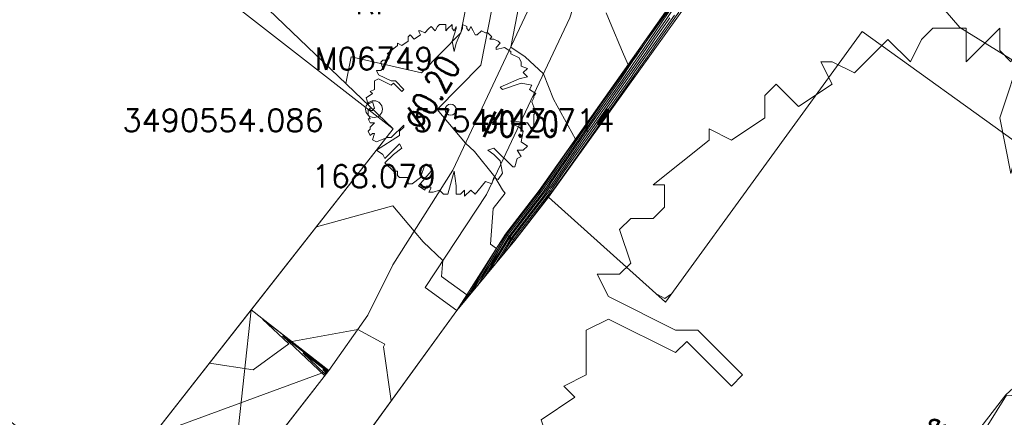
# Model space of a CAD drawing. Header units: metres. Extents: x 3490449 to 3490968, y 5754217 to 5754743.
# Tile 64 of 212: x 3490548 to 3490565, y 5754438 to 5754445. Entities that reach past the tile are written whole.
import ezdxf
from ezdxf.enums import TextEntityAlignment as Align

# ---------------------------------------------------------------- set-up
doc = ezdxf.new("R2010")
doc.units = ezdxf.units.M
doc.header["$LTSCALE"] = 0.25
doc.linetypes.add('Kartierung-07$0$AUSGEZOGEN', pattern=[0])
for name, color, linetype, lineweight, true_color in [('Kartierung-07$0$$BRUCH', 7, 'Continuous', 18, 0x82563a), ('Kartierung-07$0$$HOEHEN_Haupt', 7, 'Continuous', 18, 0x82563a), ('Kartierung-07$0$$HOEHEN_Mittel', 7, 'Continuous', 18, 0x82563a), ('Kartierung-07$0$$P_INF_FL', 7, 'Kartierung-07$0$AUSGEZOGEN', 18, 0x82563a), ('Kartierung-07$0$$P_INF_H', 7, 'Kartierung-07$0$AUSGEZOGEN', 18, 0x82563a), ('Kartierung-07$0$$P_INF_NR', 7, 'Kartierung-07$0$AUSGEZOGEN', 18, 0x82563a), ('Kartierung-07$0$$P_INF_X', 7, 'Kartierung-07$0$AUSGEZOGEN', 18, 0x82563a), ('Kartierung-07$0$$PKT_RF', 7, 'Continuous', 18, 0x82563a), ('Kartierung-07$0$B_Bau', 7, 'Continuous', 18, 0x82563a), ('Kartierung-07$0$B_Baum', 7, 'Continuous', 18, 0x82563a), ('Kartierung-07$0$B_Befestigt', 7, 'Continuous', 18, 0x82563a), ('Kartierung-07$0$B_Haus', 7, 'Kartierung-07$0$AUSGEZOGEN', 18, 0x82563a), ('Kartierung-07$0$B_Mauer', 7, 'Kartierung-07$0$AUSGEZOGEN', 18, 0x82563a), ('Kartierung-07$0$B_Schrift_Baum', 7, 'Continuous', 18, 0x82563a), ('Kartierung-07$0$B_Schrift_Baum_60Grad', 7, 'Continuous', 18, 0x82563a), ('Kartierung-07$0$B_Zaun', 7, 'Kartierung-07$0$AUSGEZOGEN', 18, 0x82563a), ('Kartierung-07$0$Hilfe_DGM', 7, 'Continuous', 18, 0x82563a), ('Kartierung-07$0$SYM_RF', 7, 'Kartierung-07$0$AUSGEZOGEN', 18, 0x82563a)]:
    doc.layers.add(name, color=color, linetype=linetype, lineweight=lineweight, true_color=true_color)
doc.styles.add('Kartierung-07$0$STANDARD', font='romans.shx', dxfattribs={"width": 0.8})

# ---------------------------------------------------------------- blocks, each defined once
blk = doc.blocks.new('Kartierung-07$0$PKT_RF')
at = {"layer": 'Kartierung-07$0$SYM_RF'}
blk.add_circle((0, 0), 0.15, dxfattribs=at)
at = {"layer": 'Kartierung-07$0$$P_INF_FL', "style": 'Kartierung-07$0$STANDARD'}
blk.add_attdef('CODE', text='', height=0.8, dxfattribs=at).set_placement((0, 1.7), align=Align.CENTER)
at = {"layer": 'Kartierung-07$0$$P_INF_H', "style": 'Kartierung-07$0$STANDARD'}
blk.add_attdef('H', text='', height=0.8, dxfattribs=at).set_placement((0, -1.4), align=Align.CENTER)
at = {"layer": 'Kartierung-07$0$$P_INF_NR', "style": 'Kartierung-07$0$STANDARD'}
blk.add_attdef('NR', text='', height=0.8, dxfattribs=at).set_placement((0, 0.7), align=Align.CENTER)
at = {"layer": 'Kartierung-07$0$$P_INF_X', "style": 'Kartierung-07$0$STANDARD'}
blk.add_attdef('X', text='', height=0.8, dxfattribs=at).set_placement((-0.9, -0.4), align=Align.RIGHT)
blk.add_attdef('Y', (0.7, -0.4), '', height=0.8, dxfattribs=at)
blk = doc.blocks.new('Kartierung-07$0$B_Baum')
at = {"layer": 'Kartierung-07$0$B_Baum'}
blk.add_lwpolyline([(-0.4417, -0.1918), (-0.4667, -0.1793), (-0.4542, -0.1418), (-0.4667, -0.1418), (-0.4792, -0.1543), (-0.4917, -0.1293), (-0.4792, -0.1168), (-0.4792, -0.1043), (-0.4542, -0.0793), (-0.4792, -0.0793), (-0.4917, -0.0543), (-0.4792, -0.0543), (-0.4917, -0.0293), (-0.4917, -0.0043), (-0.4792, 0.0082), (-0.4792, -0.0043), (-0.4667, -0.0043), (-0.4542, 0.0082), (-0.4667, 0.0457), (-0.4917, 0.0332), (-0.5042, 0.0707), (-0.4667, 0.0957), (-0.4792, 0.1082), (-0.4542, 0.1207), (-0.4542, 0.1457), (-0.4542, 0.1707), (-0.4292, 0.1832), (-0.3542, 0.1457), (-0.3417, 0.1582), (-0.2917, 0.1082), (-0.2792, 0.1207), (-0.3292, 0.1707), (-0.3542, 0.1707), (-0.4292, 0.2082), (-0.4417, 0.2332), (-0.4167, 0.2332), (-0.4042, 0.2457), (-0.4167, 0.2832), (-0.4042, 0.2957), (-0.3792, 0.2957), (-0.3667, 0.3082), (-0.3667, 0.3332), (-0.3792, 0.3332), (-0.3167, 0.3832), (-0.3167, 0.3957), (-0.2917, 0.3832), (-0.2542, 0.4082), (-0.2542, 0.4332), (-0.2417, 0.4457), (-0.2167, 0.4207), (-0.1792, 0.4457), (-0.1917, 0.4707), (-0.1792, 0.4707), (-0.1542, 0.4582), (-0.1292, 0.4832), (-0.1167, 0.4957), (-0.0917, 0.4707), (-0.0792, 0.4957), (-0.0667, 0.5082), (-0.0292, 0.5082), (-0.0292, 0.4707), (-0.0167, 0.4832), (0.0083, 0.5082), (0.0083, 0.4832), (0.0208, 0.4707), (0.0333, 0.4957), (0.0333, 0.4832), (0.0083, 0.4082), (0.0208, 0.3457), (0.0333, 0.3957), (0.0708, 0.4832), (0.0708, 0.5082), (0.0958, 0.4957), (0.0958, 0.4832), (0.1083, 0.4707), (0.1208, 0.4957), (0.1333, 0.4707), (0.1458, 0.4457), (0.1583, 0.4457), (0.1833, 0.4707), (0.2083, 0.4582), (0.2208, 0.4582), (0.2458, 0.4332), (0.2333, 0.4207), (0.2583, 0.4207), (0.2833, 0.4082), (0.2958, 0.3957), (0.2708, 0.3707), (0.2708, 0.3582), (0.3208, 0.3707), (0.3583, 0.3457), (0.3583, 0.3332), (0.4083, 0.3082), (0.4208, 0.2832), (0.4208, 0.2582), (0.4583, 0.2457), (0.4333, 0.2207), (0.4583, 0.1957), (0.4083, 0.1832), (0.2958, 0.1332), (0.3083, 0.1207), (0.4208, 0.1582), (0.4833, 0.1457), (0.4708, 0.1207), (0.5083, 0.0957), (0.4958, 0.0832), (0.4958, 0.0707), (0.4833, 0.0457), (0.5083, -0.0168), (0.4958, -0.0293), (0.4958, -0.0918), (0.4833, -0.1168), (0.4583, -0.0793), (0.3583, -0.0668), (0.3833, -0.0918), (0.4083, -0.1043), (0.4333, -0.1293), (0.4208, -0.1918), (0.4583, -0.2168), (0.4333, -0.2418), (0.3958, -0.2418), (0.4208, -0.2793), (0.3958, -0.2918), (0.3833, -0.3418), (0.3708, -0.3418), (0.2583, -0.2293), (0.2208, -0.2418), (0.2583, -0.2668), (0.2958, -0.3043), (0.3083, -0.3793), (0.2833, -0.4168), (0.2583, -0.4043), (0.2458, -0.4418), (0.2083, -0.4293), (0.1458, -0.5043), (0.1208, -0.4793), (0.0833, -0.5168), (0.0833, -0.4793), (0.0583, -0.5043), (0.0333, -0.5043), (0.0333, -0.4543), (0.0208, -0.3668), (-0.0167, -0.5043), (-0.0417, -0.5043), (-0.0667, -0.4793), (-0.1042, -0.4918), (-0.1292, -0.4918), (-0.1167, -0.4668), (-0.1417, -0.4543), (-0.1542, -0.4793), (-0.1917, -0.4543), (-0.1167, -0.3668), (-0.1167, -0.3293), (-0.1542, -0.3293), (-0.1792, -0.4043), (-0.2292, -0.4418), (-0.2542, -0.4418), (-0.2542, -0.4043), (-0.3042, -0.4043), (-0.3167, -0.3918), (-0.3167, -0.3668), (-0.3417, -0.3668), (-0.3917, -0.3168), (-0.3417, -0.2668), (-0.2917, -0.2293), (-0.3042, -0.2043), (-0.3917, -0.2918), (-0.4042, -0.2668), (-0.4417, -0.2418), (-0.3042, -0.1543), (-0.3042, -0.1293), (-0.2792, -0.1043), (-0.2792, -0.0918), (-0.3542, -0.1668), (-0.3792, -0.1668), (-0.4417, -0.1918)], dxfattribs=at)

msp = doc.modelspace()

# ---------------------------------------------------------------- linework, layer by layer
at = {"layer": 'Kartierung-07$0$$BRUCH', "ltscale": 0.02}
for p, q in [((3490561.777, 5754448.961), (3490557.042, 5754442.257)), ((3490562.003, 5754448.833), (3490557.205, 5754442.14)), ((3490555.496, 5754442.623), (3490556.927, 5754445.667)), ((3490557.586, 5754445.343), (3490556.097, 5754442.189)), ((3490554.42, 5754440.928), (3490555.496, 5754442.623)), ((3490556.097, 5754442.189), (3490554.999, 5754440.523)), ((3490557.042, 5754442.257), (3490556.439, 5754441.478)), ((3490557.205, 5754442.14), (3490556.602, 5754441.361)), ((3490556.439, 5754441.478), (3490555.57, 5754440.113)), ((3490556.439, 5754441.478), (3490556.602, 5754441.361)), ((3490555.57, 5754440.113), (3490556.602, 5754441.361)), ((3490553.978, 5754440.028), (3490554.42, 5754440.928)), ((3490554.999, 5754440.523), (3490555.57, 5754440.113)), ((3490553.279, 5754439.039), (3490551.892, 5754440.126)), ((3490552.558, 5754435.969), (3490555.57, 5754440.113)), ((3490553.279, 5754439.039), (3490553.978, 5754440.028)), ((3490550.678, 5754435.698), (3490553.279, 5754439.039))]:
    msp.add_line(p, q, dxfattribs=at)
at = {"layer": 'Kartierung-07$0$$HOEHEN_Haupt', "ltscale": 0.02}
for points in [[(3490555.716, 5754440.29), (3490555.716, 5754440.29), (3490556.276, 5754441.222), (3490556.168, 5754441.299), (3490556.218, 5754441.937), (3490556.432, 5754442.213), (3490556.399, 5754442.251), (3490556.383, 5754442.27), (3490556.245, 5754442.503), (3490555.886, 5754442.955), (3490555.722, 5754443.105), (3490555.217, 5754443.708), (3490555.996, 5754444.497), (3490556.198, 5754445.528)], [(3490559.48, 5754445.565), (3490559.3, 5754445.297), (3490559.108, 5754445.026), (3490558.891, 5754444.704), (3490558.732, 5754444.478), (3490558.579, 5754444.253), (3490557.848, 5754443.221), (3490557.261, 5754442.361), (3490557.232, 5754442.318), (3490557.191, 5754442.259), (3490557.14, 5754442.187), (3490556.777, 5754441.718), (3490556.776, 5754441.717), (3490556.537, 5754441.408), (3490556.537, 5754441.408), (3490556.264, 5754440.952)], [(3490553.216, 5754439.013), (3490553.22, 5754439.018), (3490553.17, 5754439.056), (3490553.216, 5754439.013)]]:
    msp.add_lwpolyline(points, dxfattribs=at)
at = {"layer": 'Kartierung-07$0$$HOEHEN_Mittel', "ltscale": 0.02}
for points in [[(3490560.358, 5754458.996), (3490559.719, 5754457.109), (3490559.528, 5754456.278), (3490559.984, 5754453.212), (3490560.024, 5754452.979), (3490560.052, 5754452.927), (3490560.069, 5754452.893), (3490560.092, 5754452.847), (3490560.532, 5754451.978), (3490561.053, 5754451.722), (3490561.138, 5754451.688), (3490561.518, 5754451.506), (3490561.835, 5754451.381), (3490562.661, 5754451.003), (3490562.82, 5754450.93), (3490563.111, 5754450.693), (3490563.037, 5754450.552), (3490562.851, 5754450.123), (3490561.973, 5754448.85), (3490560.17, 5754446.277), (3490562.365, 5754447.177), (3490563.629, 5754446.266), (3490564.566, 5754445.174), (3490566.329, 5754444.08)], [(3490553.58, 5754444.174), (3490553.678, 5754444.65), (3490554.934, 5754444.364), (3490555.639, 5754445.078), (3490555.709, 5754445.435), (3490555.715, 5754445.652), (3490555.603, 5754445.894), (3490553.389, 5754446.532), (3490553.167, 5754446.728), (3490552.667, 5754448.67), (3490552.244, 5754448.939), (3490551.384, 5754449.397), (3490550.795, 5754449.666), (3490550.615, 5754449.959), (3490550.623, 5754449.968), (3490550.395, 5754450.992), (3490550.338, 5754451.247), (3490550.254, 5754451.364), (3490550.314, 5754452.421), (3490550.223, 5754452.723), (3490549.305, 5754453.465), (3490548.906, 5754455.367), (3490548.882, 5754455.517), (3490546.995, 5754456.294)], [(3490556.687, 5754445.621), (3490556.531, 5754444.824), (3490556.792, 5754444.651), (3490557.116, 5754444.347), (3490557.297, 5754443.894), (3490557.69, 5754443.175), (3490557.222, 5754442.489), (3490557.157, 5754442.393), (3490557.064, 5754442.257), (3490557.056, 5754442.247), (3490557.003, 5754442.178), (3490557.003, 5754442.178), (3490556.453, 5754441.468), (3490556.453, 5754441.468), (3490556.161, 5754440.98), (3490555.826, 5754440.422), (3490555.826, 5754440.422)], [(3490559.415, 5754445.606), (3490559.142, 5754445.199), (3490559.103, 5754445.145), (3490558.768, 5754444.647), (3490558.718, 5754444.577), (3490558.481, 5754444.225), (3490558.203, 5754443.834), (3490557.242, 5754442.425), (3490557.194, 5754442.356), (3490557.128, 5754442.258), (3490557.098, 5754442.217), (3490556.89, 5754441.948), (3490556.89, 5754441.947), (3490556.495, 5754441.438), (3490556.495, 5754441.438), (3490556.044, 5754440.687)], [(3490559.447, 5754445.585), (3490559.221, 5754445.248), (3490559.106, 5754445.085), (3490558.83, 5754444.675), (3490558.725, 5754444.528), (3490558.53, 5754444.239), (3490558.025, 5754443.527), (3490557.251, 5754442.393), (3490557.213, 5754442.337), (3490557.159, 5754442.258), (3490557.119, 5754442.202), (3490556.834, 5754441.833), (3490556.833, 5754441.832), (3490556.516, 5754441.423), (3490556.516, 5754441.423), (3490556.154, 5754440.82)], [(3490558.236, 5754445.438), (3490558.31, 5754445.262), (3490558.532, 5754444.737), (3490558.63, 5754444.505), (3490558.431, 5754444.212), (3490558.381, 5754444.14), (3490557.232, 5754442.457), (3490557.176, 5754442.375), (3490557.096, 5754442.258), (3490557.077, 5754442.232), (3490556.947, 5754442.063), (3490556.946, 5754442.062), (3490556.474, 5754441.453), (3490556.474, 5754441.453), (3490555.935, 5754440.554)], [(3490559.459, 5754445.396), (3490559.113, 5754444.907), (3490559.014, 5754444.76), (3490558.745, 5754444.38), (3490558.678, 5754444.281), (3490557.493, 5754442.608), (3490557.28, 5754442.296), (3490557.27, 5754442.281), (3490557.255, 5754442.259), (3490557.182, 5754442.157), (3490556.665, 5754441.489), (3490556.663, 5754441.486), (3490556.579, 5754441.378), (3490556.579, 5754441.378), (3490556.483, 5754441.218)], [(3490559.538, 5754445.446), (3490559.115, 5754444.848), (3490559.075, 5754444.788), (3490558.751, 5754444.331), (3490558.727, 5754444.294), (3490557.315, 5754442.301), (3490557.29, 5754442.264), (3490557.288, 5754442.262), (3490557.287, 5754442.26), (3490557.203, 5754442.142), (3490556.608, 5754441.374), (3490556.606, 5754441.371), (3490556.6, 5754441.363), (3490556.6, 5754441.363), (3490556.592, 5754441.35)], [(3490559.38, 5754445.347), (3490559.111, 5754444.966), (3490558.952, 5754444.732), (3490558.738, 5754444.429), (3490558.628, 5754444.267), (3490557.67, 5754442.914), (3490557.27, 5754442.328), (3490557.251, 5754442.3), (3490557.223, 5754442.259), (3490557.161, 5754442.172), (3490556.721, 5754441.603), (3490556.72, 5754441.602), (3490556.558, 5754441.393), (3490556.558, 5754441.393), (3490556.373, 5754441.085)], [(3490569.074, 5754442.254), (3490568.544, 5754442.178), (3490568.421, 5754441.729), (3490568.114, 5754441.806), (3490568.138, 5754441.614), (3490567.944, 5754441.622), (3490567.947, 5754441.6), (3490567.916, 5754441.213), (3490567.906, 5754441.084), (3490567.864, 5754440.563), (3490567.824, 5754440.507), (3490567.417, 5754439.668), (3490567.04, 5754438.887), (3490566.594, 5754438.488), (3490565.986, 5754438.539), (3490565.48, 5754438.591), (3490565.4, 5754438.595), (3490565.065, 5754438.06), (3490565.006, 5754437.962), (3490565.219, 5754437.657), (3490565.221, 5754437.653), (3490565.68, 5754436.967)], [(3490553.055, 5754441.609), (3490554.423, 5754441.986), (3490554.804, 5754441.533), (3490554.965, 5754441.338), (3490555.318, 5754441.007), (3490555.296, 5754440.72), (3490555.749, 5754440.394), (3490555.607, 5754440.158), (3490555.607, 5754440.158)], [(3490559.123, 5754440.417), (3490559.159, 5754440.397), (3490559.288, 5754440.329), (3490559.407, 5754440.411)], [(3490551.144, 5754439.171), (3490551.144, 5754439.171), (3490551.926, 5754439.05), (3490551.926, 5754439.05), (3490552.562, 5754439.516), (3490552.093, 5754439.958)], [(3490552.093, 5754439.958), (3490552.618, 5754439.557)], [(3490552.618, 5754439.557), (3490552.618, 5754439.557), (3490553.796, 5754439.77), (3490554.278, 5754439.507), (3490554.258, 5754439.462), (3490554.394, 5754438.495), (3490554.393, 5754438.493)], [(3490552.452, 5754439.657), (3490553.203, 5754438.952), (3490553.267, 5754439.035), (3490552.452, 5754439.657)], [(3490553.209, 5754438.982), (3490553.244, 5754439.026), (3490552.811, 5754439.357), (3490553.209, 5754438.982)]]:
    msp.add_lwpolyline(points, dxfattribs=at)
at = {"layer": 'Kartierung-07$0$B_Bau', "ltscale": 0.02}
for p, q in [((3490551.892, 5754440.126, 168.751), (3490551.527, 5754436.788, 168.839)), ((3490550.133, 5754437.881, 169.33), (3490553.279, 5754439.039, 168.751))]:
    msp.add_line(p, q, dxfattribs=at)
msp.add_lwpolyline([(3490553.279, 5754439.039), (3490551.892, 5754440.126)], dxfattribs=at)
at = {"layer": 'Kartierung-07$0$B_Bau', "ltscale": 0.02, "elevation": 168.839}
msp.add_lwpolyline([(3490549.285, 5754436.799), (3490550.678, 5754435.698), (3490553.279, 5754439.039)], dxfattribs=at)
at = {"layer": 'Kartierung-07$0$B_Baum'}
msp.add_circle((3490555.457, 5754443.704, 168.558), 0.1, dxfattribs=at)
at = {"layer": 'Kartierung-07$0$B_Befestigt', "ltscale": 0.02}
for points in [[(3490554.42, 5754440.928), (3490555.496, 5754442.623), (3490556.927, 5754445.667), (3490557.492, 5754447.438), (3490557.506, 5754448.68), (3490557.211, 5754449.983), (3490556.887, 5754450.571), (3490556.208, 5754451.078), (3490556.648, 5754451.642), (3490557.394, 5754451.045), (3490557.903, 5754450.215), (3490558.23, 5754448.768), (3490558.199, 5754447.249), (3490557.586, 5754445.343), (3490556.097, 5754442.189), (3490554.999, 5754440.523)], [(3490554.999, 5754440.523), (3490555.57, 5754440.113)]]:
    msp.add_lwpolyline(points, dxfattribs=at)
at = {"layer": 'Kartierung-07$0$B_Befestigt', "ltscale": 0.02, "elevation": 168.839}
msp.add_lwpolyline([(3490553.279, 5754439.039), (3490553.978, 5754440.028), (3490554.42, 5754440.928)], dxfattribs=at)
at = {"layer": 'Kartierung-07$0$B_Haus', "ltscale": 0.02}
msp.add_lwpolyline([(3490538.191, 5754445.468), (3490549.285, 5754436.799), (3490554.428, 5754443.361), (3490543.276, 5754452.039)], dxfattribs=at)
at = {"layer": 'Kartierung-07$0$B_Haus', "ltscale": 0.02, "elevation": 167.686}
msp.add_lwpolyline([(3490565.685, 5754443.036), (3490562.82, 5754445.099), (3490559.297, 5754440.26)], dxfattribs=at)
at = {"layer": 'Kartierung-07$0$B_Mauer', "ltscale": 0.02}
for points in [[(3490561.84, 5754448.949), (3490557.042, 5754442.257)], [(3490562.007, 5754448.839), (3490557.205, 5754442.14)], [(3490557.042, 5754442.257), (3490556.439, 5754441.478)], [(3490557.205, 5754442.14), (3490556.602, 5754441.361)], [(3490556.439, 5754441.478), (3490556.602, 5754441.361)]]:
    msp.add_lwpolyline(points, dxfattribs=at)
at = {"layer": 'Kartierung-07$0$B_Zaun', "ltscale": 0.02}
for points in [[(3490555.57, 5754440.113), (3490556.52, 5754441.42)], [(3490548.937, 5754430.687), (3490550.36, 5754432.91), (3490552.558, 5754435.969), (3490555.57, 5754440.113)]]:
    msp.add_lwpolyline(points, dxfattribs=at)
at = {"layer": 'Kartierung-07$0$Hilfe_DGM', "ltscale": 0.02}
for points in [[(3490549.285, 5754436.799), (3490551.892, 5754440.126), (3490554.428, 5754443.361), (3490550.531, 5754447.1), (3490549.784, 5754447.677), (3490549.748, 5754447.67), (3490549.294, 5754447.356), (3490546.583, 5754449.466), (3490546.745, 5754450.021), (3490545.979, 5754450.61), (3490543.276, 5754452.039), (3490542.494, 5754451.735), (3490541.613, 5754450.724), (3490540.723, 5754449.639), (3490539.87, 5754448.471), (3490539.028, 5754447.401), (3490537.972, 5754446.015), (3490538.03, 5754445.667), (3490538.191, 5754445.468), (3490537.439, 5754444.201), (3490533.901, 5754447.08), (3490530.577, 5754443.968), (3490526.658, 5754438.963), (3490523.059, 5754433.591)], [(3490564.941, 5754438.025), (3490565.386, 5754438.603), (3490566.775, 5754439.869), (3490567.827, 5754441.282), (3490567.373, 5754445.061), (3490567.071, 5754445.282), (3490565.685, 5754443.036), (3490562.82, 5754445.099), (3490559.297, 5754440.26), (3490557.205, 5754442.14), (3490556.602, 5754441.361), (3490555.57, 5754440.113), (3490552.558, 5754435.969)]]:
    msp.add_lwpolyline(points, dxfattribs=at)

# ---------------------------------------------------------------- block references
at = {"layer": 'Kartierung-07$0$$PKT_RF'}
ref = msp.add_blockref('Kartierung-07$0$PKT_RF', (3490554.086, 5754443.714, 168.079), dxfattribs=at)
ref.add_attrib('Y', '5754443.714', (3490554.786, 5754443.314, 168.079), dxfattribs={"layer": 'Kartierung-07$0$$P_INF_X', "height": 0.4, "style": 'Kartierung-07$0$STANDARD'})
ref.add_attrib('X', '3490554.086', dxfattribs={"layer": 'Kartierung-07$0$$P_INF_X', "height": 0.4, "style": 'Kartierung-07$0$STANDARD'}).set_placement((3490553.186, 5754443.314, 168.079), align=Align.RIGHT)
ref.add_attrib('H', '168.079', dxfattribs={"layer": 'Kartierung-07$0$$P_INF_H', "height": 0.4, "style": 'Kartierung-07$0$STANDARD'}).set_placement((3490554.086, 5754442.314, 168.079), align=Align.CENTER)
ref.add_attrib('CODE', 'RF', dxfattribs={"layer": 'Kartierung-07$0$$P_INF_FL', "height": 0.4, "style": 'Kartierung-07$0$STANDARD'}).set_placement((3490554.086, 5754445.414, 168.079), align=Align.CENTER)
ref.add_attrib('NR', 'M06749', dxfattribs={"layer": 'Kartierung-07$0$$P_INF_NR', "height": 0.4, "style": 'Kartierung-07$0$STANDARD'}).set_placement((3490554.086, 5754444.414, 168.079), align=Align.CENTER)
at = {"layer": 'Kartierung-07$0$B_Baum'}
for p, xscale, yscale, zscale in [((3490555.457, 5754443.704, 324.706), 3, 3, 3), ((3490565.146, 5754437.028, 321.122), 16, 16, 16)]:
    msp.add_blockref('Kartierung-07$0$B_Baum', p, dxfattribs=dict(at, xscale=xscale, yscale=yscale, zscale=zscale))

# ---------------------------------------------------------------- texts
at = {"layer": 'Kartierung-07$0$B_Schrift_Baum', "insert": (3490556.004, 5754443.668, 229.692), "char_height": 0.45, "width": 4.46256, "attachment_point": 1, "style": 'Kartierung-07$0$STANDARD'}
msp.add_mtext('%%c0.20', dxfattribs=at)
at = {"layer": 'Kartierung-07$0$B_Schrift_Baum_60Grad', "char_height": 0.45, "attachment_point": 1, "rotation": 60, "style": 'Kartierung-07$0$STANDARD'}
for s, insert, width in [('%%c0.20', (3490554.573, 5754443.519, 229.692), 4.46256), ('Eiche', (3490563.345, 5754437.209, -2.961), 1.15575)]:
    msp.add_mtext(s, dxfattribs=dict(at, insert=insert, width=width))

doc.saveas('drawing.dxf')
